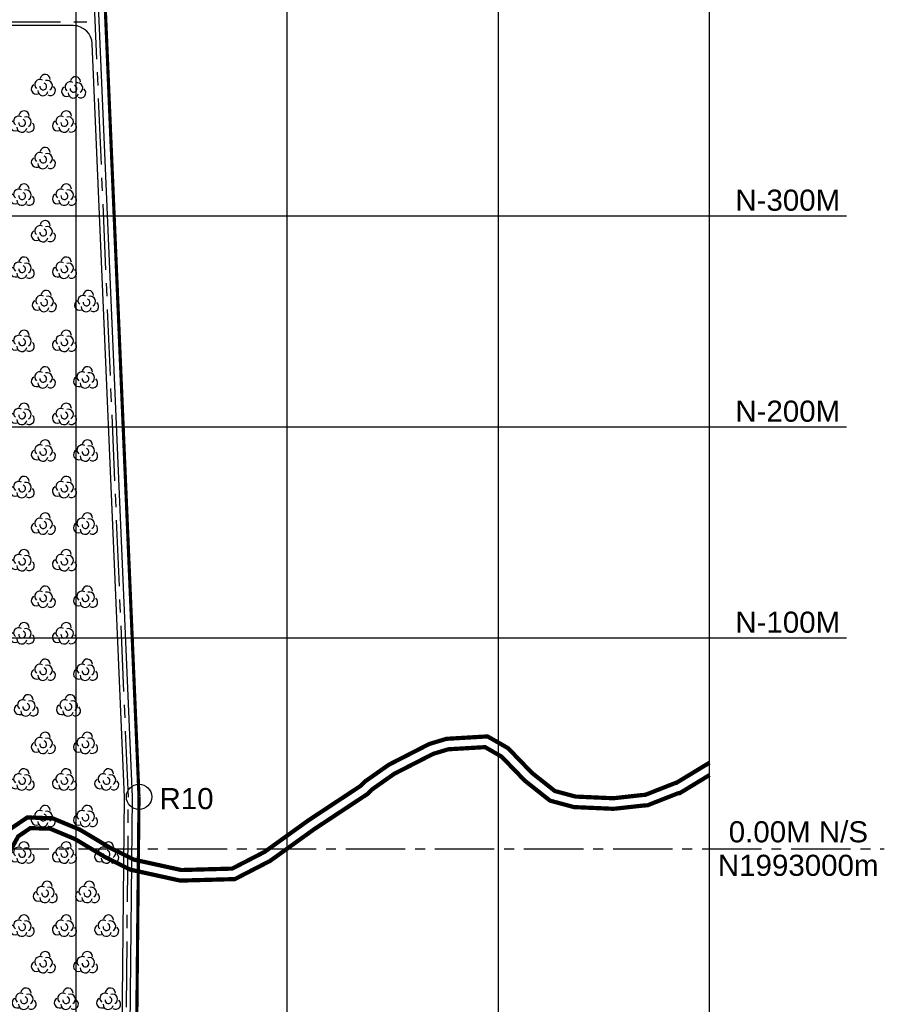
# Model space of a CAD drawing. Header units: inches. Extents: x -8998005 to 170525121, y -30058259 to 1575573.
# Tile 93 of 107: x 1273266 to 1682802, y -73666 to 392938. Entities that reach past the tile are written whole.
import ezdxf

# ---------------------------------------------------------------- set-up
doc = ezdxf.new("R2010")
doc.units = ezdxf.units.IN
doc.header["$LTSCALE"] = 5
doc.header["$MEASUREMENT"] = 0
for name, pattern in [('CENTER', [2, 1.25, -0.25, 0.25, -0.25]), ('CENTER2', [1.125, 0.75, -0.125, 0.125, -0.125]), ('DASHED', [0.75, 0.5, -0.25]), ('PHANTOM', [2.5, 1.25, -0.25, 0.25, -0.25, 0.25, -0.25])]:
    doc.linetypes.add(name, pattern=pattern)
for name, color, linetype in [('CANAL', 4, 'Continuous'), ('existing old', 8, 'PHANTOM'), ('HIDDEN', 2, 'DASHED'), ('Meter', 3, 'Continuous'), ('TCE-ME-ROAD', 244, 'Continuous'), ('Unknown_Line_Type', 7, 'Continuous')]:
    doc.layers.add(name, color=color, linetype=linetype)
doc.styles.add('AR', font='arial.ttf')

# ---------------------------------------------------------------- blocks, each defined once
blk = doc.blocks.new('GV')
at = {"layer": 'existing old', "color": 3, "linetype": 'Continuous'}
for centre, radius, start, end in [((2383, 3337), 2422, 31.92753, 201.84052), ((2579, 579), 2422, 91.22626, 261.13926), ((4468, 90), 1636, 326.5033, 225.50667), ((5515, 1805), 2422, 331.22626, 141.13925), ((7932, -240), 2422, 271.92753, 81.84053), ((2159, -2410), 2422, 151.92754, 321.84053), ((5481, -1434), 2422, 211.22626, 21.13925)]:
    blk.add_arc(centre, radius, start, end, dxfattribs=at)

msp = doc.modelspace()

# ---------------------------------------------------------------- linework, layer by layer
at = {"color": 1, "elevation": 69405}
for points, const_width in [([(1307524, 545175), (1329778, 24655)], 1500), ([(1307524, 545175), (1329778, 24655)], 1000), ([(1329778, 24655), (1322646, -691950)], 1500), ([(1329778, 24655), (1322646, -691950)], 1000)]:
    msp.add_lwpolyline(points, dxfattribs=dict(at, const_width=const_width))
at = {"layer": 'CANAL', "color": 8}
for p, q in [((1300000, -800000), (1300000, 1470819)), ((1400000, -800000), (1400000, 1470819)), ((1500000, -800000), (1500000, 1470819)), ((1600000, -800000), (1600000, 1470819)), ((-597246, 300000), (1664920, 300000)), ((-597246, 200000), (1664920, 200000)), ((-597246, 100000), (1664920, 100000))]:
    msp.add_line(p, q, dxfattribs=at)
at = {"layer": 'CANAL', "color": 240, "linetype": 'CENTER2', "ltscale": 7500}
msp.add_line((-597246, 0), (1682802, 0), dxfattribs=at)
at = {"layer": 'Meter', "color": 7}
msp.add_circle((1329778, 24655, 66508), 6000, dxfattribs=at)
msp.add_circle((1329778, 24655, 66508), 6000, dxfattribs=at)
at = {"layer": 'TCE-ME-ROAD', "color": 11, "linetype": 'CENTER', "ltscale": 5000}
for p, q in [((1324777, 24573), (1302709, 540750)), ((1011346, 392000), (1309069, 392000)), ((1317813, -675058, 69405), (1324777, 24573, 69405))]:
    msp.add_line(p, q, dxfattribs=at)
at = {"layer": 'TCE-ME-ROAD', "linetype": 'Continuous'}
for p, q in [((1326653, 24604), (1304591, 540636)), ((1319688, -675077, 69405), (1326653, 24604, 69405))]:
    msp.add_line(p, q, dxfattribs=at)
msp.add_lwpolyline([(1246582, -669015), (1306141, -682755, 0.479228), (1315939, -675039), (1322902, 24542), (1307640, 381509, 0.4017537), (1298649, 390125), (1011346, 390125)], format="xyb", dxfattribs=at)
at = {"layer": 'Unknown_Line_Type', "color": 4, "const_width": 2000, "elevation": 69475}
for points in [[(1268754, 9382), (1276839, 14880), (1288808, 14502), (1301714, 9129), (1316364, 357), (1327415, -5117), (1349796, -10029), (1373904, -9364), (1389269, -1423), (1409917, 13436), (1434891, 29937), (1436632, 31795), (1448093, 39858), (1467288, 49698), (1475398, 52143), (1487801, 52872), (1488377, 52905), (1494888, 53288), (1504572, 47727), (1515952, 35968), (1526743, 27415), (1536681, 24735), (1536966, 24752), (1554153, 23996), (1555083, 24051), (1568217, 25508), (1569591, 25601), (1584005, 31282), (1584354, 31305), (1600000, 40831)], [(1268754, 9382), (1276839, 14880), (1288808, 14502), (1301714, 9129), (1316364, 357), (1327415, -5117), (1349796, -10029), (1373904, -9364), (1389269, -1423), (1409917, 13436), (1434891, 29937), (1436632, 31795), (1448093, 39858), (1467288, 49698), (1475398, 52143), (1487801, 52872), (1488377, 52905), (1494888, 53288), (1504572, 47727), (1515952, 35968), (1526743, 27415), (1536681, 24735), (1536966, 24752), (1554153, 23996), (1555083, 24051), (1568217, 25508), (1569591, 25601), (1584005, 31282), (1584354, 31305), (1600000, 40831)], [(1267634, -3106), (1272564, 5926), (1278306, 9831), (1287733, 9533), (1299457, 4653), (1313966, -4035), (1325745, -9869), (1349322, -15044), (1375184, -14330), (1391891, -5696), (1412756, 9319), (1438138, 26090), (1439929, 28002), (1450684, 35568), (1469165, 45042), (1476278, 47186), (1488094, 47880), (1488670, 47914), (1493692, 48209), (1501469, 43743), (1512588, 32254), (1524446, 22856), (1536164, 19696), (1537004, 19745), (1554191, 18990), (1555507, 19067), (1568660, 20527), (1570701, 20664), (1585116, 26345), (1585911, 26399), (1600000, 34977)], [(1267634, -3106), (1272564, 5926), (1278306, 9831), (1287733, 9533), (1299457, 4653), (1313966, -4035), (1325745, -9869), (1349322, -15044), (1375184, -14330), (1391891, -5696), (1412756, 9319), (1438138, 26090), (1439929, 28002), (1450684, 35568), (1469165, 45042), (1476278, 47186), (1488094, 47880), (1488670, 47914), (1493692, 48209), (1501469, 43743), (1512588, 32254), (1524446, 22856), (1536164, 19696), (1537004, 19745), (1554191, 18990), (1555507, 19067), (1568660, 20527), (1570701, 20664), (1585116, 26345), (1585911, 26399), (1600000, 34977)]]:
    msp.add_lwpolyline(points, dxfattribs=at)

# ---------------------------------------------------------------- block references
at = {"layer": 'HIDDEN', "rotation": 207.498928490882}
for p in [(1288331, 363484), (1302692, 362366), (1278331, 346164), (1298331, 346164), (1288331, 328843), (1278330, 311522), (1298330, 311522), (1288330, 294202), (1278330, 276881), (1298330, 276881), (1288808, 261125), (1308808, 261125), (1278329, 242240), (1298329, 242240), (1288329, 224919), (1308329, 224919), (1278329, 207598), (1298329, 207598), (1288328, 190277), (1308328, 190277), (1278328, 172957), (1298328, 172957), (1288328, 155636), (1308328, 155636), (1278327, 138315), (1298327, 138315), (1288327, 120995), (1308327, 120995), (1278327, 103674), (1298327, 103674), (1288326, 86353), (1308326, 86353), (1280227, 69471), (1300227, 69471), (1288326, 51712), (1308326, 51712), (1278325, 34391), (1298325, 34391), (1318325, 34391), (1288325, 17070), (1308325, 17070), (1278325, -250), (1298325, -250), (1318325, -250), (1289227, -18935), (1309227, -18935), (1278324, -34892), (1298324, -34892), (1318324, -34892), (1288324, -52212), (1308324, -52212), (1279227, -69533), (1299227, -69533), (1319227, -69533)]:
    msp.add_blockref('GV', p, dxfattribs=at)

# ---------------------------------------------------------------- texts
at = {"color": 7, "ltscale": 0.3, "style": 'AR'}
msp.add_text('R10', height=10000, rotation=0.05503, dxfattribs=at).set_placement((1339487, 18805, 69405))
at = {"layer": 'CANAL', "color": 7, "style": 'AR'}
for s, p in [('N-300M', (1612236, 302409)), ('N-200M', (1612236, 202409)), ('N-100M', (1612236, 102409)), ('0.00M N/S', (1609113, 3084)), ('N1993000m', (1603964, -12793))]:
    msp.add_text(s, height=10000, dxfattribs=at).set_placement(p)

doc.saveas('drawing.dxf')
